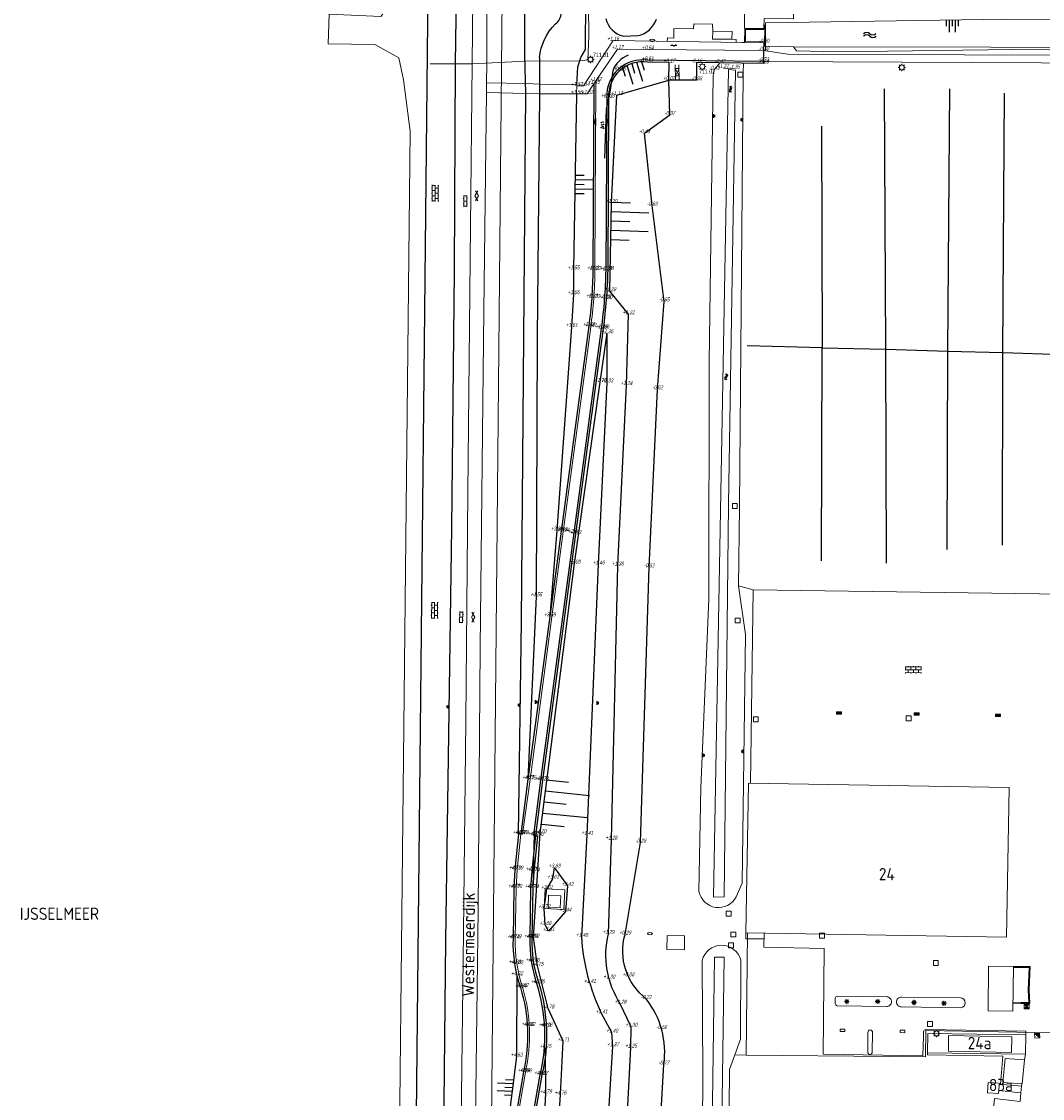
# Model space of a CAD drawing. Extents: x 168769 to 512904, y 516715 to 1559940.
# Tile 81 of 186: x 168850 to 169058, y 520084 to 520303. Entities that reach past the tile are written whole.
import ezdxf
from ezdxf.enums import TextEntityAlignment as Align

# ---------------------------------------------------------------- set-up
doc = ezdxf.new("R2010")
doc.units = 0
doc.header["$MEASUREMENT"] = 0
doc.layers.get('0').update_dxf_attribs({"linetype": 'CONTINUOUS'})
for name, color, linetype, lineweight in [('B01_HOOFDGEBOUW', 10, 'CONTINUOUS', 0), ('B02_bijgebouw', 12, 'CONTINUOUS', 0), ('B04_KUNSTWERK', 32, 'CONTINUOUS', 0), ('H01_HOOGTEPUNT', 7, 'CONTINUOUS', 18), ('Q21_LANTAARNPAAL', 7, 'CONTINUOUS', 18), ('Q23_kolk', 7, 'CONTINUOUS', 18), ('Q26_BOOM', 7, 'CONTINUOUS', 18), ('Q28_rioolput', 7, 'CONTINUOUS', 18), ('Q722_RIOOLPUT_RWA', 5, 'CONTINUOUS', 18), ('Q723_RIOOLPUT_DWA', 32, 'CONTINUOUS', 18), ('Q92_BRANDKRAAN', 7, 'CONTINUOUS', 0), ('Q96_STRAATKOLK', 7, 'CONTINUOUS', 0), ('S01_symb_gesloten_verh', 7, 'CONTINUOUS', 0), ('S02_symb_open_verh', 7, 'CONTINUOUS', 13), ('S33_Graskei', 7, 'CONTINUOUS', 13), ('T01_Muur', 10, 'CONTINUOUS', 0), ('T02_RASTER', 34, 'CONTINUOUS', 0), ('T09_INSTEEKSLOOT', 72, 'CONTINUOUS', 0), ('T51_CULTUURSCHEIDING', 3, 'CONTINUOUS', 0), ('V00_kant_verharding', 252, 'CONTINUOUS', 0), ('V012_Kant_beton_verh', 252, 'CONTINUOUS', 0), ('V02_Kant_open_verh', 253, 'CONTINUOUS', 0), ('V03_kant_tegel_verh', 254, 'CONTINUOUS', 13), ('W00_KANT_WATER', 140, 'CONTINUOUS', 0), ('W01_Kant_sloot', 140, 'CONTINUOUS', 0), ('W12_Damwand', 7, 'CONTINUOUS', 18)]:
    doc.layers.add(name, color=color, linetype=linetype, lineweight=lineweight)
for name, color, linetype in [('S02_Klinkers', 7, 'CONTINUOUS'), ('S04_Talud', 7, 'CONTINUOUS'), ('S05_Water', 132, 'CONTINUOUS'), ('S10_Beton', 7, 'CONTINUOUS'), ('T07_SLOOT_GREPPEL', 140, 'CONTINUOUS'), ('T131_taludlijn_laag', 15, 'CONTINUOUS'), ('T132_taludlijn_hoog', 11, 'CONTINUOUS'), ('T20_TALUD', 34, 'CONTINUOUS'), ('V011_Kant_asfalt_verh', 7, 'CONTINUOUS'), ('V13_kant_graskeien', 32, 'CONTINUOUS'), ('Z02_Huisnummer', 253, 'CONTINUOUS'), ('Z06_STRAATNAAM', 7, 'CONTINUOUS'), ('Z07_WATERLOOPNAAM', 7, 'CONTINUOUS')]:
    doc.layers.add(name, color=color, linetype=linetype)
doc.styles.add('ISOCP', font='isocp.shx', dxfattribs={"height": 1.8})
doc.styles.get("Standard").update_dxf_attribs({"font": 'ISOB.SHX'})

# ---------------------------------------------------------------- blocks, each defined once
blk = doc.blocks.new('Q21')
at = {"color": 0}
for points in [[(-1.5, 0), (-1, 0)], [(-1.06, 1.06), (-0.71, 0.71)], [(0, 1.5), (0, 1)], [(1.06, 1.06), (0.71, 0.71)], [(1.5, 0), (1, 0)], [(-1.06, -1.06), (-0.71, -0.71)], [(0, -1.5), (0, -1)], [(1.06, -1.06), (0.71, -0.71)]]:
    blk.add_lwpolyline(points, dxfattribs=at)
blk.add_circle((0, 0), 1, dxfattribs=at)
blk = doc.blocks.new('Q26')
at = {"color": 0}
for p, q in [((-1, 0), (1, 0)), ((-0.7, 0.7), (0.7, -0.7)), ((0.7, 0.7), (-0.7, -0.7)), ((0, 1), (0, -1))]:
    blk.add_line(p, q, dxfattribs=at)
blk = doc.blocks.new('Q28')
at = {"color": 0}
blk.add_lwpolyline([(1, 1), (1, -1), (-1, -1), (-1, 1)], close=True, dxfattribs=at)
blk = doc.blocks.new('Q23')
at = {"color": 0}
blk.add_lwpolyline([(0.99, -0.5), (-0.99, -0.5), (-0.99, 0.5), (0.99, 0.5), (0.99, -0.5)], dxfattribs=at)
blk = doc.blocks.new('Q96')
for p, q in [((-1, 0.88), (1, 0.88)), ((-1, 0.75), (1, 0.75)), ((-1, 0.63), (1, 0.63)), ((-1, 0.5), (1, 0.5)), ((-1, 0.38), (1, 0.38)), ((-1, 0.25), (1, 0.25)), ((-1, 0.12), (1, 0.12))]:
    blk.add_line(p, q)
at = {"color": 0}
blk.add_lwpolyline([(1, 1), (1, 0), (-1, 0), (-1, 1), (1, 1)], dxfattribs=at)
blk = doc.blocks.new('S024')
at = {"color": 0}
for p, q in [((0, 1.2), (6.7, 1.2)), ((0, 0), (6.7, 0)), ((0.2, 1.2), (0.2, 0)), ((1.25, 1.5), (1.25, 1.2)), ((1.25, 0), (1.25, -1.2)), ((2.3, 1.2), (2.3, 0)), ((3.35, 1.5), (3.35, 1.2)), ((3.35, 0), (3.35, -1.2)), ((4.4, 1.2), (4.4, 0)), ((5.45, 1.5), (5.45, 1.2)), ((5.45, 0), (5.45, -1.2)), ((6.5, 1.2), (6.5, 0)), ((0, -1.2), (6.7, -1.2)), ((0.2, -1.2), (0.2, -1.5)), ((2.3, -1.2), (2.3, -1.5)), ((4.4, -1.2), (4.4, -1.5)), ((6.5, -1.2), (6.5, -1.5))]:
    blk.add_line(p, q, dxfattribs=at)
blk = doc.blocks.new('S022')
at = {"color": 0}
for p, q in [((0.01, 1.15), (0.31, 1.15)), ((0.31, -2.3), (0.31, 2.3)), ((0.31, 2.1), (1.51, 2.1)), ((0.31, 0), (1.51, 0)), ((1.51, -2.3), (1.51, 2.3)), ((1.51, 1.05), (1.81, 1.05)), ((0.01, -1.15), (0.31, -1.15)), ((0.31, -2.1), (1.51, -2.1)), ((1.51, -1.05), (1.81, -1.05))]:
    blk.add_line(p, q, dxfattribs=at)
blk = doc.blocks.new('S04')
at = {"color": 0}
for p, q in [((0, 0.5), (0.5, 0.5)), ((0, 0.25), (1, 0.25)), ((0, 0), (0.5, 0)), ((0, -0.25), (1, -0.25)), ((0, -0.5), (0.5, -0.5))]:
    blk.add_line(p, q, dxfattribs=at)
blk = doc.blocks.new('S05')
at = {"color": 0}
for p, q in [((0.08, 0.3), (0.38, 0.59)), ((0.11, -0.19), (0.41, 0.09)), ((0.38, 0.59), (0.68, 0.71)), ((0.41, 0.09), (0.71, 0.21)), ((0.68, 0.71), (1.01, 0.62)), ((0.71, 0.21), (1.02, 0.12)), ((1.01, 0.62), (1.33, 0.37)), ((1.02, 0.12), (1.36, -0.12)), ((1.33, 0.37), (1.66, 0.13)), ((1.66, 0.13), (1.97, 0.04)), ((1.97, 0.04), (2.28, 0.16)), ((2.28, 0.16), (2.58, 0.44)), ((1.36, -0.12), (1.68, -0.37)), ((1.68, -0.37), (2, -0.46)), ((2, -0.46), (2.31, -0.33)), ((2.31, -0.33), (2.61, -0.05))]:
    blk.add_line(p, q, dxfattribs=at)
blk = doc.blocks.new('Q92')
at = {"color": 0}
blk.add_ellipse((0, 0), major_axis=(-0.991, 0), ratio=0.499983, start_param=1.570796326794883, end_param=7.853981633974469, dxfattribs=at)
blk = doc.blocks.new('S012')
at = {"color": 0}
for p, q in [((1.18, 2.05), (0, 0)), ((1.18, -2.05), (0, 0)), ((1.4, 0), (0.21, -2.05)), ((1.4, 0), (0.22, 2.05))]:
    blk.add_line(p, q, dxfattribs=at)
blk = doc.blocks.new('Q722')
for points in [[(-1, 1), (1, -1)], [(-1, -1), (1, -1), (1, 1), (-1, 1), (-1, -1)], [(-0.8, 0.8), (-1, 0.8)], [(-0.6, 0.6), (-1, 0.6)], [(-0.4, 0.4), (-1, 0.4)], [(-0.2, 0.2), (-1, 0.2)], [(-1, 0), (0, 0)], [(0.2, -0.2), (-1, -0.2)], [(0.4, -0.4), (-1, -0.4)], [(0.6, -0.6), (-1, -0.6)], [(0.8, -0.8), (-1, -0.8)]]:
    blk.add_lwpolyline(points)
blk = doc.blocks.new('Q723')
for points in [[(-1, 1), (1, -1)], [(-1, -1), (1, 1)], [(-1, -1), (1, -1), (1, 1), (-1, 1), (-1, -1)], [(0.8, 0.8), (-0.8, 0.8)], [(0.6, 0.6), (-0.6, 0.6)], [(0.4, 0.4), (-0.4, 0.4)], [(0.2, 0.2), (-0.2, 0.2)], [(0.8, -0.8), (-0.8, -0.8)], [(0.6, -0.6), (-0.6, -0.6)], [(0.4, -0.4), (-0.4, -0.4)], [(0.2, -0.2), (-0.2, -0.2)]]:
    blk.add_lwpolyline(points)
blk = doc.blocks.new('talud')
for p, q in [((0, 0.502), (0.502, 0.502)), ((0, 0.251), (1.004, 0.251)), ((0, 0), (0.502, 0)), ((0, -0.251), (1.004, -0.251)), ((0, -0.502), (0.502, -0.502))]:
    blk.add_line(p, q)
blk = doc.blocks.new('GRASKEI2')
for points in [[(-3, 0.75), (3, 0.75)], [(-1.5, -0.75), (-1.5, 0.75)], [(-1.5, 0.75), (1.5, -0.75)], [(-1.5, -0.75), (1.5, 0.75)], [(1.5, -0.75), (1.5, 0.75)], [(-3, -0.75), (3, -0.75)]]:
    blk.add_lwpolyline(points)
blk = doc.blocks.new('BETON4')
for centre in [(-2.522, 0.677), (-0.58, 1.017), (1.096, 0.407), (2.536, 0.927), (-2.022, -0.677), (-0.17, -0.453), (2.008, -0.927)]:
    blk.add_circle(centre, 0.24)
blk = doc.blocks.new('WATER')
for centre, radius, start, end in [((1.264, -0.786), 1.805, 45.74289, 134.43895), ((1.264, -1.794), 1.807, 45.78729, 134.39455), ((3.785, 1.788), 1.803, 225.44937, 314.34612), ((3.785, 0.78), 1.802, 225.40475, 314.39073)]:
    blk.add_arc(centre, radius, start, end)
blk = doc.blocks.new('KLINKERS2')
for points in [[(2.6, 0), (-2.6, 0)], [(-1.5, -0.8), (-1.5, 0)], [(0, 0), (0, 0.8)], [(1.5, -0.8), (1.5, 0)]]:
    blk.add_lwpolyline(points)

msp = doc.modelspace()

# ---------------------------------------------------------------- linework, layer by layer
at = {"layer": 'B01_HOOFDGEBOUW'}
for points in [[(169050.97, 520116.72), (168997.88, 520117.62), (168998.4, 520148.11), (169051.48, 520147.21), (169050.97, 520116.72)], [(168960.16, 520125.18), (168957.66, 520125.27), (168957.56, 520122.78), (168960.06, 520122.69), (168960.16, 520125.18)], [(169047.07, 520085.04), (169047.22, 520087.13), (169049.47, 520086.96), (169049.46, 520086.81)], [(169049.46, 520086.81), (169049.39, 520085.47)], [(169049.39, 520085.47), (169049.35, 520084.9), (169047.07, 520085.04)]]:
    msp.add_lwpolyline(points, dxfattribs=at)
at = {"layer": 'B02_bijgebouw'}
for points in [[(169047.19, 520101.75), (169052.25, 520101.67), (169052.38, 520110.78), (169047.32, 520110.85), (169047.19, 520101.75)], [(169039.15, 520096.7), (169039.13, 520093.52), (169052, 520093.25), (169052.02, 520096.42), (169039.15, 520096.7)]]:
    msp.add_lwpolyline(points, dxfattribs=at)
at = {"layer": 'B04_KUNSTWERK'}
for points in [[(168995.02, 520299.66), (168991.07, 520299.68), (168991.11, 520301.3), (168995.05, 520301.25), (168995.02, 520299.66)], [(169001.83, 520298.23), (169001.86, 520302.55), (169001.67, 520302.55), (169001.66, 520301.78), (168997.64, 520301.82), (168997.61, 520299.02), (169001.66, 520298.96), (169001.64, 520298.22), (169001.83, 520298.23)], [(169001.68, 520299.12), (168997.78, 520299.19), (168997.81, 520301.66), (169001.71, 520301.61), (169001.68, 520299.12)], [(168981.76, 520114.21), (168985.33, 520114.18), (168985.36, 520117.01), (168981.8, 520117.04), (168981.76, 520114.21)]]:
    msp.add_lwpolyline(points, dxfattribs=at)
at = {"layer": 'T01_Muur'}
for points in [[(169052.38, 520110.78), (169055.75, 520110.74), (169055.57, 520106.03), (169055.69, 520103.21), (169053.88, 520103.24), (169052.27, 520103.26)], [(169052.38, 520110.58), (169055.54, 520110.54), (169055.37, 520106.03), (169055.48, 520103.41), (169053.89, 520103.44), (169052.27, 520103.46)]]:
    msp.add_lwpolyline(points, dxfattribs=at)
at = {"layer": 'T02_RASTER'}
for points in [[(168933.58, 520294.68), (168942.09, 520294.69), (168952.88, 520295.19), (168964.05, 520295.3), (168965.67, 520295.5), (168965.89, 520300.28), (168965.74, 520312.46), (168963.55, 520312.53), (168963.63, 520323.87)], [(169062.73, 520191.5), (169062.55, 520186.64), (168999.32, 520187.47), (168998.78, 520148.11)], [(168998.2, 520117.62), (168997.92, 520092.71), (169034.42, 520092.33), (169034.51, 520097.7), (169060.43, 520097.23), (169060.43, 520097.23), (169060.37, 520091.72), (169084.78, 520091.33), (169085.62, 520125.37)]]:
    msp.add_lwpolyline(points, dxfattribs=at)
at = {"layer": 'T07_SLOOT_GREPPEL'}
for points in [[(169026.35, 520236.51), (169026.07, 520289.57)], [(169039.01, 520236.14), (169039.43, 520289.57)], [(169050.18, 520235.82), (169050.52, 520288.69)], [(169013.27, 520281.93), (169013.41, 520236.83)], [(169013.41, 520236.83), (168998.1, 520237.21)], [(169013.3, 520193.41), (169013.41, 520236.83)], [(169013.41, 520236.83), (169026.35, 520236.51)], [(169026.49, 520192.95), (169026.35, 520236.51)], [(169026.35, 520236.51), (169039.01, 520236.14)], [(169038.85, 520195.74), (169039.01, 520236.14)], [(169039.01, 520236.14), (169050.18, 520235.82)], [(169050.14, 520196.61), (169050.18, 520235.82)], [(169050.18, 520235.82), (169062.37, 520235.46)]]:
    msp.add_lwpolyline(points, dxfattribs=at)
at = {"layer": 'T09_INSTEEKSLOOT'}
for p, q in [((168990.39, 520233.95), (168991.21, 520292.22)), ((168997.33, 520292.9), (168996.57, 520204.5)), ((168990.33, 520185.62), (168990.39, 520233.95)), ((168996.57, 520204.5), (168996.38, 520188.3)), ((168996.38, 520188.3), (168997.76, 520178.4)), ((168988.69, 520147.13), (168990.33, 520185.62)), ((168997.76, 520178.4), (168997.08, 520127.75)), ((168988.31, 520126.06), (168988.69, 520147.13)), ((168997.08, 520127.75), (168995.9, 520124.96))]:
    msp.add_line(p, q, dxfattribs=at)
msp.add_lwpolyline([(169217.54, 520296.8), (169181.17, 520296.85), (169134.25, 520297.34), (169097.11, 520297.15), (169052.26, 520297.58), (169016.51, 520297.08), (169008.2, 520297.29), (169007.58, 520298.09), (169001.83, 520298.23)], dxfattribs=at)
msp.add_lwpolyline([(168992.76, 519870.8), (168990.31, 519710.07, -0.888399), (168984.77, 519710.92), (168987.15, 519867.3), (168988.27, 519868.87), (168988.41, 519871.88), (168986.87, 519873.81), (168987.38, 519956.46), (168988.79, 519959.37), (168988.93, 519962.87), (168987.99, 519964.73), (168988.64, 520013.9), (168989.07, 520088.76), (168988.93, 520111.98, -0.7782), (168996.84, 520112.03), (168996.76, 520095.95), (168995.61, 520092.74), (168994.54, 520089.78), (168994.4, 520074.06), (168993.89, 520011.6), (168993.57, 519961.75), (168992.57, 519897.52)], format="xyb", close=True, dxfattribs=at)
msp.add_arc((168992.29, 520126.82), 4.06, 190.8667, 332.6955, dxfattribs=at)
at = {"layer": 'T131_taludlijn_laag'}
for points in [[(168969.95, 520005.47), (168975.82, 520019.84), (168977.36, 520024.84), (168977.67, 520030.1), (168981.17, 520090.78, 0.201142), (168977.57, 520104.17, -0.305987), (168973.25, 520117.27), (168976.42, 520135.99), (168978.17, 520192.09), (168979.85, 520228.34), (168981.2, 520246.26), (168978.78, 520265.77), (168977.21, 520280.54), (168982.35, 520284.25), (168982.17, 520291.35)], [(168960.92, 520006.75), (168962.4, 520012.63), (168965.79, 520020.87), (168966.72, 520028.02), (168970.78, 520094.49), (168970.59, 520097.28), (168968.46, 520101.21, -0.096856), (168964.45, 520116.8), (168965.53, 520137.59), (168967.83, 520192.67), (168969.59, 520229.75), (168969.62, 520239.77)]]:
    msp.add_lwpolyline(points, format="xyb", dxfattribs=at)
msp.add_lwpolyline([(168963.37, 520288.53), (168962.77, 520252.79), (168962.77, 520247.73), (168962.36, 520241.08), (168959.33, 520199.59), (168957.92, 520182.09)], dxfattribs=at)
at = {"layer": 'T132_taludlijn_hoog'}
msp.add_lwpolyline([(168965.4, 520008.05), (168966.18, 520012.24), (168969.49, 520020.46), (168971.02, 520028.18), (168974.46, 520094.24), (168974.52, 520098.48), (168972.29, 520103.17, -0.205742), (168969.86, 520117.41), (168970.46, 520136.61), (168971.75, 520192.45), (168973.52, 520229.21), (168973.98, 520243.65), (168970.18, 520248.34), (168970.46, 520266.34), (168971.56, 520288.29), (168982.17, 520291.35)], format="xyb", dxfattribs=at)
for points in [[(168953.24, 520010.33), (168954.99, 520018.77), (168956.12, 520024.81), (168956.81, 520032.07), (168958.29, 520056), (168960.08, 520084.67), (168960.66, 520095.51), (168957.6, 520102.2), (168955.41, 520110.87), (168954.57, 520116.63), (168955.95, 520137.9), (168962.95, 520192.85), (168968.2, 520229.83), (168969.62, 520239.77)], [(168955.12, 520186.17), (168953.47, 520148.95)], [(168957.67, 520117.96), (168957, 520119.21), (168956.76, 520122.6), (168957.32, 520126.53), (168958.57, 520128.63), (168958.86, 520130.89), (168961.51, 520127.19), (168961.09, 520121.95), (168957.67, 520117.96)], [(168951.22, 520108.98), (168951.17, 520092.41), (168945.76, 520049.93)], [(168950.18, 520007.4), (168950.72, 520011.18), (168952.67, 520019.32), (168953.76, 520025.31), (168954.2, 520032.04), (168955.6, 520056.12), (168957.11, 520084.9), (168957.02, 520094.13)]]:
    msp.add_lwpolyline(points, dxfattribs=at)
at = {"layer": 'T20_TALUD'}
for p, q in [((168965.18, 520297.56), (168965.29, 520307.85)), ((168964.25, 520295.96), (168965.18, 520297.56)), ((168963.66, 520294.02), (168964.25, 520295.96)), ((168963.41, 520290.37), (168963.66, 520294.02)), ((168952.17, 520181.12), (168953.07, 520288.63)), ((168955.84, 520288.56), (168955.32, 520238.9)), ((168955.32, 520238.9), (168955.12, 520186.17)), ((168951.58, 520137.75), (168952.17, 520181.12)), ((168954.73, 520137.84), (168954.47, 520126.95)), ((168954.6, 520137.91), (168954.73, 520137.84))]:
    msp.add_line(p, q, dxfattribs=at)
for points in [[(168935.04, 520500), (168929.17, 519929.78), (168927.92, 519782.34)], [(168934.55, 519880.62), (168935.48, 519974.22), (168935.78, 520023.35), (168936.73, 520116.02), (168937.94, 520200.13), (168938.5, 520252.4), (168938.71, 520294.7), (168940.91, 520444), (168941.4, 520500)], [(168953.07, 520288.63), (168952.82, 520296.48), (168952.75, 520316.2), (168953.16, 520321.31)], [(168972.93, 520300.33), (168975.93, 520300.4)], [(168955.85, 520295.93), (168955.84, 520288.56)], [(168970.73, 520293.21), (168970.19, 520289.29), (168969.41, 520285.44)], [(168969.41, 520285.44), (168969.09, 520275.43)]]:
    msp.add_lwpolyline(points, dxfattribs=at)
for points in [[(168959.08, 520302.79, 0.215029), (168960.28, 520305.01)], [(168969.32, 520303.9, 0.291985), (168972.93, 520300.33)], [(168975.93, 520300.4, 0.24906), (168979.67, 520303.75)], [(168955.85, 520295.93, -0.180246), (168959.08, 520302.79)], [(168973.9, 520296.4, 0.224214), (168970.73, 520293.21)]]:
    msp.add_lwpolyline(points, format="xyb", dxfattribs=at)
at = {"layer": 'T51_CULTUURSCHEIDING'}
for points in [[(168999.32, 520187.47), (168996.38, 520188.3)], [(168997.92, 520092.71), (168995.61, 520092.74)]]:
    msp.add_lwpolyline(points, dxfattribs=at)
at = {"layer": 'V00_kant_verharding'}
for p, q in [((168945.13, 520300.8), (168944.99, 520321.18)), ((168942.09, 520294.69), (168942.24, 520309.32)), ((168945.08, 520294.68), (168945.13, 520300.8)), ((168941.75, 520261.52), (168942.09, 520294.69)), ((168945.05, 520290.82), (168945.08, 520294.68)), ((168963.41, 520290.15), (168963.41, 520290.37)), ((168941.26, 520207.4), (168941.75, 520261.52)), ((168940.79, 520160.87), (168941.26, 520207.4)), ((168940.33, 520117.72), (168940.79, 520160.87)), ((168939.85, 520076.92), (168940.33, 520117.72)), ((169054.89, 520096.8), (169054.88, 520097.58))]:
    msp.add_line(p, q, dxfattribs=at)
for points in [[(168991.11, 520301.3), (168991.08, 520302.71), (168987.25, 520302.8), (168987.19, 520301.81), (168983.17, 520301.88), (168983.16, 520299.89), (168981.87, 520299.94), (168981.86, 520299.24)], [(168997.61, 520299.02), (168995.86, 520299.05), (168995.87, 520299.61), (168995.02, 520299.66)], [(169006.4, 520296.64), (169001.45, 520297.35)], [(169001.85, 520297.54), (169001.83, 520298.23)], [(169100.4, 520296.45), (169095.71, 520296.49), (169071.71, 520296.45), (169042.35, 520296.46), (169006.4, 520296.64)], [(169001.44, 520295.16), (169100.39, 520294.65)], [(168945.05, 520290.82), (168945, 520288.82)], [(168963.41, 520290.37), (168955.94, 520290.55), (168953.08, 520290.63), (168945.05, 520290.82)], [(168942.21, 520023.27), (168942.65, 520069.13), (168943.33, 520122.35), (168943.76, 520175.74), (168944.46, 520244.37), (168945, 520288.82)], [(168945, 520288.82), (168953.07, 520288.63), (168955.84, 520288.56), (168963.37, 520288.53)], [(168956.8, 520122.57), (168956.99, 520126.56), (168960.97, 520126.34), (168960.77, 520122.35), (168956.8, 520122.57)], [(169054.6, 520091.73), (169054.82, 520092.88)], [(169054.02, 520086.36), (169049.46, 520086.81)], [(169054.02, 520086.36), (169053.88, 520085.03)], [(169054.07, 520086.85), (169054.02, 520086.36)], [(169053.88, 520085.03), (169053.72, 520083.26), (169048.5, 520083.83), (169047.74, 520076.15), (169053, 520075.69)], [(169053.88, 520085.03), (169049.39, 520085.47)]]:
    msp.add_lwpolyline(points, dxfattribs=at)
for points in [[(169016.05, 520103.21), (169016.08, 520104.24, -0.337034), (169016.51, 520104.71), (169026.55, 520104.56, -0.425009), (169027.54, 520103.54, -0.423326), (169026.49, 520102.59), (169016.47, 520102.76, -0.340184), (169016.05, 520103.21)], [(169028.55, 520103.52, -0.414734), (169029.54, 520104.51), (169041.57, 520104.36, -0.955845), (169041.63, 520102.35), (169029.56, 520102.53, -0.419993), (169028.55, 520103.52)], [(169022.7, 520093.31), (169022.72, 520097.34, -0.419121), (169023.18, 520097.82, -0.44141), (169023.65, 520097.32), (169023.6, 520093.33, -0.430099), (169023.15, 520092.85, -0.416298), (169022.7, 520093.31)]]:
    msp.add_lwpolyline(points, format="xyb", dxfattribs=at)
at = {"layer": 'V011_Kant_asfalt_verh'}
msp.add_lwpolyline([(169001.45, 520297.35), (169001.44, 520295.16), (168977.83, 520295.39, 0.469052), (168969.51, 520287.82), (168969.32, 520252.61, -0.026987), (168968.41, 520240.77), (168962.79, 520199.09), (168956.01, 520148.69), (168954.63, 520137.49), (168954.98, 520137.41), (168954.23, 520130.27), (168954.01, 520126.76), (168953.85, 520116.59, 0.087205), (168955.23, 520107.33, -0.133527), (168955.92, 520088.72), (168948.44, 520045.79), (168946.47, 520034.24), (168942.51, 520011.68), (168942.07, 520011.69)], format="xyb", dxfattribs=at)
at = {"layer": 'V012_Kant_beton_verh'}
for points in [[(168997.56, 520301.91), (169001.52, 520301.87), (169001.57, 520303.87), (169007.58, 520303.82), (169007.58, 520311.83), (168999.63, 520311.9), (168999.58, 520309.55), (168997.56, 520306.27), (168997.56, 520301.91)], [(169054.82, 520092.88), (169034.87, 520093.15), (169034.93, 520097.07), (169054.89, 520096.8), (169054.82, 520092.88)], [(169054.82, 520092.87), (169054.82, 520092.88)], [(169054.6, 520091.73), (169050.7, 520092.04), (169050.23, 520087.15), (169054.13, 520086.84), (169054.6, 520091.73)]]:
    msp.add_lwpolyline(points, dxfattribs=at)
msp.add_lwpolyline([(169001.45, 520297.35), (168977.86, 520297.6), (168971.7, 520297.68), (168967.28, 520291.17), (168967.12, 520252.66, -0.032153), (168966.25, 520241.03), (168960.66, 520199.33), (168953.93, 520148.84), (168952.39, 520137.71), (168952.01, 520137.73), (168951.26, 520130.51), (168951.05, 520126.74), (168950.87, 520116.51, 0.085292), (168952.35, 520106.58, -0.131123), (168952.96, 520089.2), (168945.63, 520046.8), (168944.05, 520038.01), (168942.26, 520028.18), (168942.19, 520021.12), (168942.19, 520021.12), (168942.07, 520011.69)], format="xyb", dxfattribs=at)
at = {"layer": 'V02_Kant_open_verh'}
for p, q in [((168948.37, 520321.22), (168945.76, 520049.93)), ((169034.87, 520093.15), (169034.85, 520092.73))]:
    msp.add_line(p, q, dxfattribs=at)
msp.add_lwpolyline([(169001.45, 520297.35), (169001.55, 520298.97), (168970.8, 520299.4), (168964.78, 520290.15), (168963.41, 520290.15), (168963.37, 520288.53), (168965.55, 520288.52), (168966.9, 520290.58), (168967.28, 520291.17)], dxfattribs=at)
msp.add_lwpolyline([(169054.88, 520097.58), (169034.55, 520097.92, 0.412922), (169034.07, 520097.44), (169034.04, 520096.47), (169033.93, 520092.52), (169013.62, 520092.87), (169013.78, 520114.45), (169001.54, 520114.66), (169001.59, 520117.56)], format="xyb", dxfattribs=at)
at = {"layer": 'V03_kant_tegel_verh'}
for points in [[(168997.88, 520117.62), (168997.86, 520116.42), (169001.57, 520116.36)], [(169049.75, 520086.78), (169050.18, 520092.51), (169034.85, 520092.73)]]:
    msp.add_lwpolyline(points, dxfattribs=at)
at = {"layer": 'V13_kant_graskeien'}
for points in [[(169001.44, 520295.16), (169001.43, 520294.7), (168987.8, 520294.92), (168987.81, 520291.31), (168982.17, 520291.35), (168982.24, 520294.92), (168977.85, 520295.01, 0.474978), (168969.91, 520287.74), (168969.72, 520252.65, -0.025795), (168968.81, 520240.72), (168963.19, 520198.84), (168956.45, 520148.64), (168954.98, 520137.41), (168955.41, 520137.31), (168954.64, 520130.13), (168954.45, 520126.73), (168954.26, 520116.54, 0.087244), (168955.67, 520107.34, -0.131967), (168956.33, 520088.66), (168948.85, 520045.73), (168948.44, 520045.79)], [(168966.9, 520290.58), (168966.7, 520252.71, -0.030043), (168965.86, 520241.23), (168960.25, 520199.45), (168957.92, 520182.09), (168953.47, 520148.95), (168952.01, 520137.73), (168951.58, 520137.75), (168950.8, 520130.51), (168950.59, 520126.81), (168950.43, 520116.48, 0.08787), (168951.95, 520106.45, -0.130696), (168952.55, 520089.27), (168945.24, 520046.93), (168945.64, 520046.86)]]:
    msp.add_lwpolyline(points, format="xyb", dxfattribs=at)
at = {"layer": 'W00_KANT_WATER'}
for points in [[(168929.47, 520280.95), (168928.13, 520291.41), (168927.15, 520295.88), (168922.31, 520298.57), (168912.81, 520298.76), (168912.98, 520304.78), (168923.49, 520304.27), (168927.1, 520309.03), (168929.44, 520317.77), (168929.78, 520346.35)], [(168929.47, 520280.95), (168923.7, 519738.14)]]:
    msp.add_lwpolyline(points, dxfattribs=at)
for points in [[(168994.31, 520204.88), (168993.42, 520124.95), (168991.24, 520124.9), (168994.31, 520293.51), (168995.78, 520293.4)], [(168988.48, 519866.86), (168989.52, 519868.82), (168989.64, 519871.79), (168988.46, 519874.05), (168989.45, 519957.82), (168990.54, 519959.76), (168990.57, 519962.79), (168989.46, 519964.68), (168991.46, 520112.66), (168993.43, 520112.64), (168992.16, 520020.93), (168990.66, 519870.94), (168989.06, 519710.14), (168987.44, 519709.95)]]:
    msp.add_lwpolyline(points, close=True, dxfattribs=at)
at = {"layer": 'W01_Kant_sloot'}
for p, q in [((169001.87, 520303.03), (169001.86, 520302.55)), ((168997.33, 520292.9), (168997.37, 520294.77))]:
    msp.add_line(p, q, dxfattribs=at)
msp.add_lwpolyline([(169771.41, 520301.18), (169718.09, 520301.37), (169685.72, 520301.99), (169611.75, 520302.56), (169504.64, 520303.16), (169500.41, 520303.66), (169495.78, 520302.93), (169449.68, 520303.33), (169443.87, 520303.78), (169334.85, 520303.52), (169286.15, 520303.95), (169282.68, 520305.21), (169276.72, 520305.13), (169271.55, 520303.75), (169177.17, 520303.6), (169174.11, 520304.58), (169166.48, 520304.35), (169163.1, 520303.43), (169151.35, 520303.66, 0.262095), (169143.85, 520303.56), (169050.69, 520303.75), (169001.87, 520303.03)], format="xyb", dxfattribs=at)
msp.add_lwpolyline([(168991.21, 520292.22), (168991.43, 520293.47), (168992.58, 520294.85)], dxfattribs=at)
at = {"layer": 'W12_Damwand'}
for points in [[(169771.37, 520296.85), (169007.58, 520298.09)], [(168993.28, 520293.79), (168995.55, 520293.68)]]:
    msp.add_lwpolyline(points, dxfattribs=at)

# ---------------------------------------------------------------- block references
at = {"layer": 'Q21_LANTAARNPAAL', "xscale": 0.5, "yscale": 0.5, "zscale": 0.5}
for p in [(168966.21, 520295.55), (168988.99, 520294.09), (169029.63, 520293.93)]:
    msp.add_blockref('Q21', p, dxfattribs=at)
at = {"layer": 'Q21_LANTAARNPAAL', "xscale": 0.5, "yscale": 0.5}
msp.add_blockref('Q21', (169036.7, 520097.12), dxfattribs=at)
at = {"layer": 'Q23_kolk', "xscale": 0.5, "yscale": 0.5, "rotation": 179.0092694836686}
for p in [(169017.54, 520097.74), (169029.76, 520097.52)]:
    msp.add_blockref('Q23', p, dxfattribs=at)
at = {"layer": 'Q26_BOOM', "xscale": 0.5, "yscale": 0.5}
for p in [(169018.43, 520103.61), (169024.72, 520103.63), (169032.1, 520103.43), (169032.12, 520103.41), (169038.22, 520103.25)]:
    msp.add_blockref('Q26', p, dxfattribs=at)
at = {"layer": 'Q28_rioolput', "xscale": 0.5, "yscale": 0.5}
for p in [(168996.72, 520292.43), (168995.62, 520204.58), (168996.19, 520181.25), (168999.89, 520161.1), (169031.04, 520161.31), (168994.35, 520121.54), (168995.31, 520117.28), (169013.37, 520117.03), (168994.82, 520115.06), (169036.55, 520111.47), (169035.35, 520099.02)]:
    msp.add_blockref('Q28', p, dxfattribs=at)
at = {"layer": 'Q722_RIOOLPUT_RWA', "xscale": 0.5, "yscale": 0.5, "rotation": 183.83428224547}
msp.add_blockref('Q722', (169057.21, 520096.67), dxfattribs=at)
at = {"layer": 'Q723_RIOOLPUT_DWA', "xscale": 0.5, "yscale": 0.5, "rotation": 0.971021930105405}
msp.add_blockref('Q723', (169055.05, 520102.61), dxfattribs=at)
at = {"layer": 'Q92_BRANDKRAAN', "xscale": 0.5, "yscale": 0.5}
for p in [(168978.79, 520299.42), (168978.32, 520117.45)]:
    msp.add_blockref('Q92', p, dxfattribs=at)
at = {"layer": 'Q96_STRAATKOLK'}
for p, xscale, yscale, rotation in [((169016.85, 520162.65), 0.5, 0.5, 179.1815445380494), ((169032.66, 520162.43), 0.4999999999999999, 0.4999999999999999, 179.8707616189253), ((169049.22, 520162.19), 0.4999999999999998, 0.4999999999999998, 179.4399838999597)]:
    msp.add_blockref('Q96', p, dxfattribs=dict(at, xscale=xscale, yscale=yscale, rotation=rotation))
at = {"layer": 'S01_symb_gesloten_verh', "xscale": 0.5, "yscale": 0.5, "rotation": 359.8286130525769}
for p in [(168942.68, 520267.76), (168941.94, 520181.93)]:
    msp.add_blockref('S012', p, dxfattribs=at)
at = {"layer": 'S02_Klinkers', "xscale": 0.2500000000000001, "yscale": 0.2500000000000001, "zscale": 0.2500000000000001, "rotation": 181.4323066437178}
msp.add_blockref('KLINKERS2', (168983.17, 520298.42), dxfattribs=at)
at = {"layer": 'S02_symb_open_verh'}
for name, p, xscale, yscale, rotation in [('S024', (168934.55, 520266.62), 0.5, 0.5, 89.38366008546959), ('S022', (168941.17, 520266.69), 0.4999999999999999, 0.4999999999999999, 179.8629886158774), ('S024', (168934.43, 520181.64), 0.5, 0.5, 89.41838100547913), ('S022', (168940.33, 520181.91), 0.5, 0.5, 179.0906195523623), ('S024', (169030.31, 520171.22), 0.5, 0.5, 359.593899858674)]:
    msp.add_blockref(name, p, dxfattribs=dict(at, xscale=xscale, yscale=yscale, rotation=rotation))
at = {"layer": 'S04_Talud'}
for name, p, xscale, yscale, zscale, rotation in [('talud', (169039.89, 520303.59), 2.464426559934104, 2.464426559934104, 0.5, 269.9811543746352), ('talud', (168974.6, 520294.71), 4.036837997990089, 4.036837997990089, 0.5, 287.3075491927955), ('S04', (168991.1, 520284.06), 0.5, 0.5, 3.041641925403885, 359.1917134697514), ('S04', (168997.25, 520283.23), 0.5, 0.5, 1.644067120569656, 179.5048540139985), ('talud', (168963.04, 520270.12), 3.752305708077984, 3.752305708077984, 0.5, 359.4247325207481), ('talud', (168970.4, 520262.69), 7.612929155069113, 7.612929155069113, 0.5, 357.8384495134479), ('S04', (168988.98, 520153.83), 0.5, 0.5, 2.793312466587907, 357.5674935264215), ('S04', (168997.44, 520154.55), 0.4999999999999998, 0.4999999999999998, 3.690034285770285, 179.2376546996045), ('talud', (168956.76, 520144.27), 9.056672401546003, 9.056672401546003, 0.5, 354.1923812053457), ('talud', (168950.35, 520086.04), 3.116583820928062, 3.116583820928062, 0.25, 176.667859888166)]:
    msp.add_blockref(name, p, dxfattribs=dict(at, xscale=xscale, yscale=yscale, zscale=zscale, rotation=rotation))
for p, xscale, yscale, rotation in [((168954.89, 520164.68), 0.5, 0.5, 359.3862586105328), ((168967.41, 520164.47), 0.5, 0.5, 0.3844341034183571), ((168937.37, 520163.64), 0.4999999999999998, 0.4999999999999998, 179.0886146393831), ((168951.9, 520163.98), 0.5, 0.5, 179.1048262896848)]:
    msp.add_blockref('S04', p, dxfattribs=dict(at, xscale=xscale, yscale=yscale, rotation=rotation))
at = {"layer": 'S05_Water'}
for p, xscale, yscale, zscale, rotation in [((169021.85, 520300.53), 0.5, 0.5, 0.5, 0.8069294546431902), ((168994.76, 520288.88), 0.2499999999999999, 0.2499999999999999, 0.2499999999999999, 91.13069095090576)]:
    msp.add_blockref('WATER', p, dxfattribs=dict(at, xscale=xscale, yscale=yscale, zscale=zscale, rotation=rotation))
at = {"layer": 'S05_Water', "xscale": 0.5, "yscale": 0.5, "rotation": 268.8538552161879}
msp.add_blockref('S05', (168993.78, 520231.56), dxfattribs=at)
at = {"layer": 'S10_Beton', "xscale": 0.2499999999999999, "yscale": 0.2499999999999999, "zscale": 0.2499999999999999, "rotation": 271.2893979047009}
msp.add_blockref('BETON4', (168968.62, 520282.18), dxfattribs=at)
at = {"layer": 'S33_Graskei'}
for p, xscale, yscale, zscale, rotation in [((168983.88, 520292.96), 0.5, 0.5, 0.5, 90.87488723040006), ((168967.1, 520282.85), 0.2499999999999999, 0.2499999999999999, 0.2499999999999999, 89.12553368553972), ((168969.7, 520282.98), 0.25, 0.25, 0.25, 87.2299946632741)]:
    msp.add_blockref('GRASKEI2', p, dxfattribs=dict(at, xscale=xscale, yscale=yscale, zscale=zscale, rotation=rotation))

# ---------------------------------------------------------------- texts
at = {"layer": 'H01_HOOGTEPUNT', "oblique": 15, "width": 0.7125}
for s, p in [('+1.16', (168970.8, 520299.4)), ('-0.80', (169001.55, 520298.97)), ('+1.17', (168971.7, 520297.68)), ('+0.64', (168977.86, 520297.6)), ('-0.80', (169001.45, 520297.35)), ('+1.16', (168971.86, 520293.52)), ('+0.61', (168977.83, 520295.39)), ('+0.61', (168977.85, 520295.01)), ('+0.17', (168982.24, 520294.92)), ('-0.16', (168987.8, 520294.92)), ('-0.49', (168991.43, 520293.47)), ('-0.42', (168992.58, 520294.85)), ('-1.27', (168993.28, 520293.79)), ('-1.35', (168995.55, 520293.68)), ('-0.69', (169001.43, 520294.7)), ('-0.73', (169001.44, 520295.16)), ('+1.42', (168967.28, 520291.17)), ('+1.15', (168972.16, 520293.26)), ('+0.07', (168982.17, 520291.35)), ('-0.38', (168987.81, 520291.31)), ('+1.57', (168963.41, 520290.15)), ('+1.54', (168964.78, 520290.15)), ('+1.45', (168966.9, 520290.58)), ('+1.56', (168963.37, 520288.53)), ('+1.52', (168965.55, 520288.52)), ('+1.31', (168969.51, 520287.82)), ('+1.30', (168969.91, 520287.74)), ('+1.13', (168971.56, 520288.29)), ('-0.37', (168982.35, 520284.25)), ('-0.43', (168977.21, 520280.54)), ('+1.20', (168970.46, 520266.34)), ('-0.63', (168978.78, 520265.77)), ('+1.55', (168962.77, 520252.79)), ('+1.32', (168966.7, 520252.71)), ('+1.32', (168967.12, 520252.66)), ('+1.29', (168969.32, 520252.61)), ('+1.28', (168969.72, 520252.65)), ('+1.56', (168962.77, 520247.73)), ('+1.29', (168970.18, 520248.34)), ('+1.33', (168966.46, 520247.02)), ('+1.33', (168966.88, 520246.99)), ('+1.28', (168969.05, 520246.92)), ('+1.30', (168969.42, 520246.72)), ('-0.65', (168981.2, 520246.26)), ('+1.22', (168973.98, 520243.65)), ('+1.61', (168962.36, 520241.08)), ('+1.40', (168965.86, 520241.23)), ('+1.41', (168966.25, 520241.03)), ('+1.36', (168968.41, 520240.77)), ('+1.36', (168968.81, 520240.72)), ('+1.36', (168969.62, 520239.77)), ('+1.70', (168968.2, 520229.83)), ('+1.33', (168969.59, 520229.75)), ('+1.24', (168973.52, 520229.21)), ('-0.62', (168979.85, 520228.34)), ('+2.93', (168959.33, 520199.59)), ('+2.93', (168960.25, 520199.45)), ('+2.94', (168960.66, 520199.33)), ('+2.91', (168962.79, 520199.09)), ('+2.91', (168963.19, 520198.84)), ('+3.08', (168962.95, 520192.85)), ('+1.46', (168967.83, 520192.67)), ('+1.38', (168971.75, 520192.45)), ('-0.52', (168978.17, 520192.09)), ('+4.55', (168955.12, 520186.17)), ('+3.59', (168957.92, 520182.09)), ('+4.75', (168953.47, 520148.95)), ('+4.75', (168953.93, 520148.84)), ('+4.72', (168956.01, 520148.69)), ('+4.73', (168956.45, 520148.64)), ('+4.75', (168951.58, 520137.75)), ('+4.80', (168952.01, 520137.73)), ('+4.79', (168952.39, 520137.71)), ('+4.70', (168955.95, 520137.9)), ('+1.41', (168965.53, 520137.59)), ('+4.75', (168954.63, 520137.49)), ('+4.74', (168954.98, 520137.41)), ('+4.74', (168955.41, 520137.31)), ('+1.28', (168970.46, 520136.61)), ('-0.28', (168976.42, 520135.99)), ('+4.70', (168950.8, 520130.51)), ('+4.79', (168951.26, 520130.51)), ('+4.75', (168954.23, 520130.27)), ('+4.74', (168954.64, 520130.13)), ('+3.63', (168958.86, 520130.89)), ('+4.70', (168950.59, 520126.81)), ('+4.79', (168951.05, 520126.74)), ('+4.74', (168954.01, 520126.76)), ('+4.74', (168954.45, 520126.73)), ('+3.61', (168958.57, 520128.63)), ('+3.42', (168961.51, 520127.19)), ('+3.61', (168957.32, 520126.53)), ('+3.72', (168956.76, 520122.6)), ('+3.44', (168961.09, 520121.95)), ('+3.68', (168957, 520119.21)), ('+3.51', (168957.67, 520117.96)), ('+4.74', (168950.43, 520116.48)), ('+4.79', (168950.87, 520116.51)), ('+4.75', (168953.85, 520116.59)), ('+4.74', (168954.26, 520116.54)), ('+4.72', (168954.57, 520116.63)), ('+1.40', (168964.45, 520116.8)), ('+1.29', (168969.86, 520117.41)), ('+0.29', (168973.25, 520117.27)), ('+4.78', (168950.75, 520111.35)), ('+4.80', (168951.21, 520111.29)), ('+4.76', (168954.15, 520111.74)), ('+4.76', (168954.59, 520111.71)), ('+4.75', (168955.41, 520110.87)), ('+4.82', (168951.22, 520108.98)), ('+4.77', (168955.23, 520107.33)), ('+4.76', (168955.67, 520107.34)), ('+1.41', (168966.08, 520107.41)), ('+1.30', (168970, 520108.29)), ('+0.08', (168973.91, 520108.76)), ('+4.84', (168951.95, 520106.45)), ('+4.82', (168952.35, 520106.58)), ('+1.28', (168972.29, 520103.17)), ('-0.22', (168977.57, 520104.17)), ('+4.78', (168957.6, 520102.2)), ('+1.41', (168968.46, 520101.21)), ('+4.83', (168953.34, 520098.67)), ('+4.82', (168953.76, 520098.62)), ('+4.79', (168956.8, 520098.47)), ('+4.78', (168957.21, 520098.52)), ('+1.30', (168974.52, 520098.48)), ('+1.40', (168970.59, 520097.28)), ('-0.56', (168980.67, 520098)), ('+4.75', (168957.02, 520094.13)), ('+4.71', (168960.66, 520095.51)), ('+1.37', (168970.78, 520094.49)), ('+1.25', (168974.46, 520094.24)), ('+4.63', (168951.17, 520092.41)), ('-0.77', (168981.17, 520090.78)), ('+4.56', (168952.55, 520089.27)), ('+4.56', (168952.96, 520089.2)), ('+4.58', (168955.92, 520088.72)), ('+4.57', (168956.33, 520088.66)), ('+4.79', (168957.11, 520084.9)), ('+4.76', (168960.08, 520084.67))]:
    msp.add_text(s, height=0.8, dxfattribs=at).set_placement(p, align=Align.CENTER)
at = {"layer": 'Q21_LANTAARNPAAL', "width": 0.711111}
for s, p in [('711 01', (168966.71, 520296.05)), ('711 02', (168988.32, 520292.64))]:
    msp.add_text(s, height=0.9, dxfattribs=at).set_placement(p)
at = {"layer": 'Z02_Huisnummer', "style": 'ISOCP'}
for s, p in [('24', (169024.97, 520128.32)), ('24a', (169043.07, 520093.91)), ('83a', (169047.38, 520085.36))]:
    msp.add_text(s, height=2.5, dxfattribs=at).set_placement(p)
at = {"layer": 'Z06_STRAATNAAM', "style": 'ISOCP'}
msp.add_text('Westermeerdijk', height=2.5, rotation=89.4843, dxfattribs=at).set_placement((168942.5, 520104.62))
at = {"layer": 'Z07_WATERLOOPNAAM', "style": 'ISOCP'}
msp.add_text('IJSSELMEER', height=2.5, dxfattribs=at).set_placement((168849.97, 520120.25))

doc.saveas('drawing.dxf')
